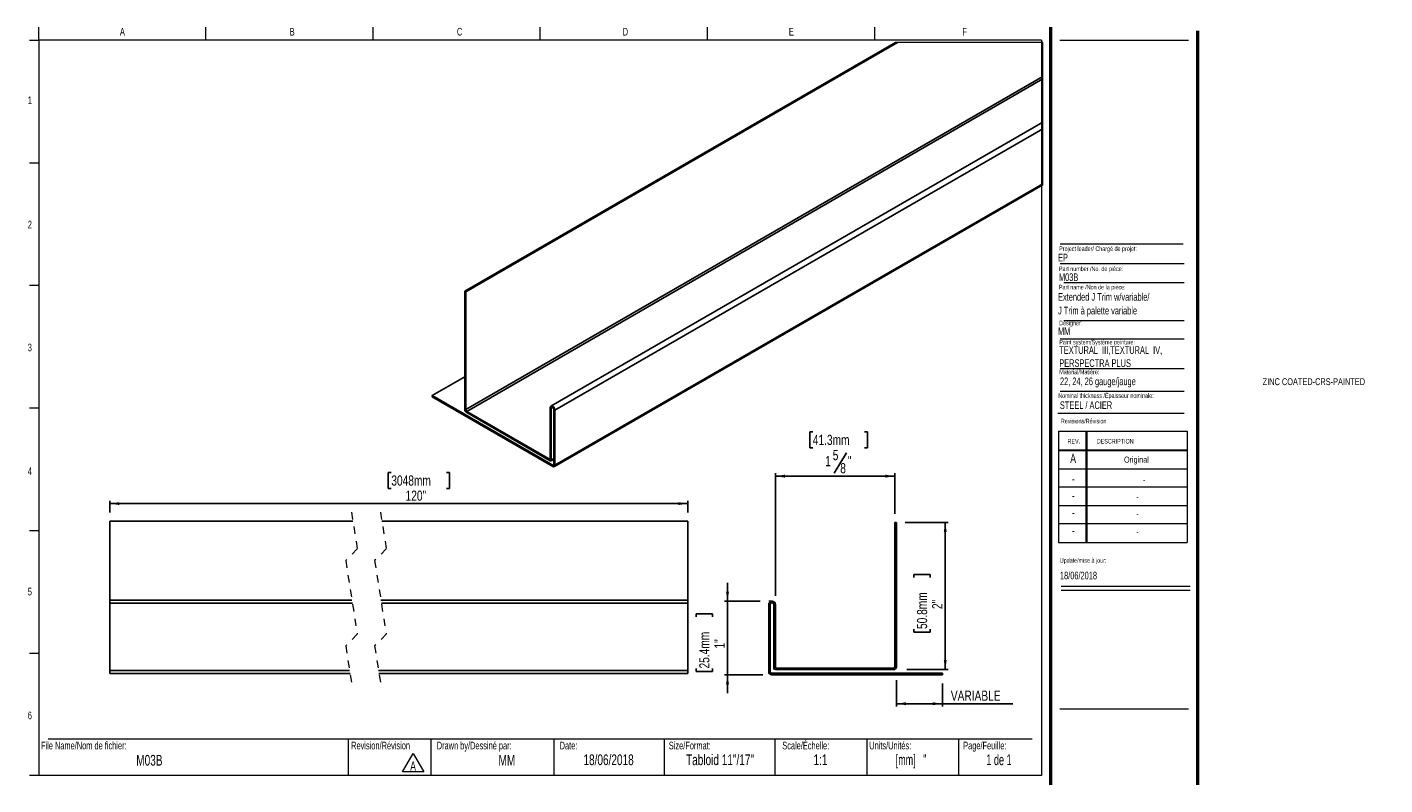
# Model space of a CAD drawing. Header units: inches. Extents: x 0.5 to 41.3, y 0.4 to 26.3.
import ezdxf

# ---------------------------------------------------------------- set-up
doc = ezdxf.new("R2010")
doc.units = ezdxf.units.IN
doc.header["$MEASUREMENT"] = 0
doc.linetypes.add('HIDDEN', pattern=[0.075, 0.05, -0.025])
doc.layers.add('FORMAT', color=7, linetype='Continuous')
doc.styles.add('SLDTEXTSTYLE0', font='TXT', dxfattribs={"width": 0.7})
doc.styles.add('SLDTEXTSTYLE1', font='TXT', dxfattribs={"width": 0.633333})
doc.styles.add('SLDTEXTSTYLE2', font='TXT', dxfattribs={"width": 0.625})
doc.styles.add('SLDTEXTSTYLE3', font='TXT', dxfattribs={"width": 0.75})
doc.dimstyles.new('SLDDIMSTYLE0', dxfattribs={"dimtxt": 0.137795, "dimasz": 0.13, "dimexe": 0, "dimexo": 0.0625, "dimgap": 0.034449, "dimtad": 1, "dimrnd": 1e-09, "dimzin": 12, "dimdsep": 46, "dimlunit": 5, "dimtxsty": 'SLDTEXTSTYLE3', "dimsah": 1, "dimcen": 0.09, "dimadec": 0, "dimazin": 3, "dimtfac": 1, "dimtmove": 0, "dimatfit": 0, "dimfxl": 1, "dimfrac": 2, "dimtolj": 1, "dimtzin": 12, "dimarcsym": 0})
doc.dimstyles.new('SLDDIMSTYLE1', dxfattribs={"dimtxt": 0.137795, "dimasz": 0.13, "dimexe": 0, "dimexo": 0.0625, "dimgap": 0.034449, "dimtad": 1, "dimrnd": 1e-09, "dimzin": 12, "dimdsep": 46, "dimlunit": 5, "dimtxsty": 'SLDTEXTSTYLE3', "dimsah": 1, "dimcen": 0.09, "dimadec": 0, "dimazin": 3, "dimtfac": 1, "dimtofl": 0, "dimtmove": 0, "dimatfit": 3, "dimfxl": 1, "dimfrac": 2, "dimtolj": 1, "dimtzin": 12, "dimarcsym": 0})
doc.dimstyles.new('SLDDIMSTYLE2', dxfattribs={"dimtxt": 0.137795, "dimasz": 0.13, "dimexe": 0, "dimexo": 0.0625, "dimgap": 0.034449, "dimtad": 1, "dimdec": 6, "dimrnd": 1e-09, "dimzin": 12, "dimdsep": 46, "dimlunit": 5, "dimtxsty": 'SLDTEXTSTYLE3', "dimsah": 1, "dimcen": 0.09, "dimadec": 0, "dimazin": 3, "dimtfac": 1, "dimtofl": 0, "dimtmove": 0, "dimatfit": 3, "dimfxl": 1, "dimfrac": 2, "dimtolj": 1, "dimtzin": 12, "dimarcsym": 0})

# ---------------------------------------------------------------- blocks, each defined once
blk = doc.blocks.new('SW_NOTE_0')
at = {"color": 0, "linetype": 'Continuous', "lineweight": 0}
for p, q in [((-0.097, 0.017), (0.049, 0.27)), ((0.049, 0.27), (0.195, 0.017)), ((0.195, 0.017), (-0.097, 0.017))]:
    blk.add_line(p, q, dxfattribs=at)
at = {"color": 0, "linetype": 'Continuous', "lineweight": 0, "insert": (0.049, 0.161), "char_height": 0.125, "attachment_point": 2, "style": 'SLDTEXTSTYLE0'}
blk.add_mtext('A', dxfattribs=at)
blk = doc.blocks.new('SW_NOTE_1')
at = {"layer": 'FORMAT', "color": 0, "char_height": 0.10417, "attachment_point": 1, "style": 'SLDTEXTSTYLE0'}
for s, insert in [('TEXTURAL  III,TEXTURAL  IV,', (0, 0.134)), ('PERSPECTRA PLUS', (0, -0.044))]:
    blk.add_mtext(s, dxfattribs=dict(at, insert=insert))
blk = doc.blocks.new('_D')
at = {"layer": 'FORMAT'}
for p, q in [((9.985, 2.889), (9.985, 3.139)), ((10.43, 2.889), (9.946, 2.889)), ((9.985, 2.889), (9.985, 1.889)), ((9.56, 2.675), (9.56, 2.717)), ((9.56, 2.717), (9.779, 2.717)), ((9.779, 2.717), (9.779, 2.675)), ((9.56, 1.974), (9.56, 1.932)), ((9.56, 1.932), (9.779, 1.932)), ((9.779, 1.932), (9.779, 1.974)), ((10.467, 1.889), (9.946, 1.889)), ((9.985, 1.889), (9.985, 1.639))]:
    blk.add_line(p, q, dxfattribs=at)
for points in [[(9.985, 2.889), (10.005, 3.019), (9.965, 3.019)], [(9.985, 1.889), (9.965, 1.759), (10.005, 1.759)]]:
    blk.add_solid(points, dxfattribs=at)
at = {"layer": 'FORMAT', "char_height": 0.1378, "attachment_point": 1, "rotation": 90, "style": 'SLDTEXTSTYLE3'}
for s, insert in [('25.4mm', (9.601, 1.974)), ('1"', (9.808, 2.245))]:
    blk.add_mtext(s, dxfattribs=dict(at, insert=insert))
blk = doc.blocks.new('_D_1')
at = {"layer": 'FORMAT'}
for p, q in [((12.398, 3.959), (12.983, 3.959)), ((12.944, 3.959), (12.944, 1.959)), ((12.519, 3.212), (12.519, 3.254)), ((12.519, 3.254), (12.738, 3.254)), ((12.738, 3.254), (12.738, 3.212)), ((12.519, 2.511), (12.519, 2.469)), ((12.519, 2.469), (12.738, 2.469)), ((12.738, 2.469), (12.738, 2.511)), ((12.421, 1.959), (12.983, 1.959))]:
    blk.add_line(p, q, dxfattribs=at)
for points in [[(12.944, 3.959), (12.924, 3.829), (12.964, 3.829)], [(12.944, 1.959), (12.964, 2.089), (12.924, 2.089)]]:
    blk.add_solid(points, dxfattribs=at)
at = {"layer": 'FORMAT', "char_height": 0.1378, "attachment_point": 1, "rotation": 90, "style": 'SLDTEXTSTYLE3'}
for s, insert in [('50.8mm', (12.56, 2.511)), ('2"', (12.766, 2.782))]:
    blk.add_mtext(s, dxfattribs=dict(at, insert=insert))
blk = doc.blocks.new('_D_2')
at = {"layer": 'FORMAT'}
for p, q in [((12.28, 1.816), (12.28, 1.456)), ((12.905, 1.771), (12.905, 1.456)), ((12.28, 1.495), (12.905, 1.495)), ((12.905, 1.495), (13.863, 1.495))]:
    blk.add_line(p, q, dxfattribs=at)
for points in [[(12.28, 1.495), (12.41, 1.475), (12.41, 1.515)], [(12.905, 1.495), (12.775, 1.515), (12.775, 1.475)]]:
    blk.add_solid(points, dxfattribs=at)
at = {"layer": 'FORMAT', "insert": (13.02, 1.673), "char_height": 0.1378, "attachment_point": 1, "style": 'SLDTEXTSTYLE3'}
blk.add_mtext('VARIABLE', dxfattribs=at)
blk = doc.blocks.new('_D_3')
at = {"layer": 'FORMAT'}
for p, q in [((11.144, 5.192), (11.102, 5.192)), ((11.102, 5.192), (11.102, 4.973)), ((11.845, 5.192), (11.887, 5.192)), ((11.887, 5.192), (11.887, 4.973)), ((11.102, 4.973), (11.144, 4.973)), ((11.6, 4.905), (11.434, 4.629)), ((11.887, 4.973), (11.845, 4.973)), ((10.635, 2.962), (10.635, 4.628)), ((12.26, 4.077), (12.26, 4.628)), ((10.635, 4.589), (12.26, 4.589))]:
    blk.add_line(p, q, dxfattribs=at)
for points in [[(10.635, 4.589), (10.765, 4.569), (10.765, 4.609)], [(12.26, 4.589), (12.13, 4.609), (12.13, 4.569)]]:
    blk.add_solid(points, dxfattribs=at)
at = {"layer": 'FORMAT', "attachment_point": 1, "style": 'SLDTEXTSTYLE3'}
for s, insert, char_height in [('41.3mm', (11.144, 5.151), 0.1378), ('1', (11.313, 4.862), 0.138), ('5', (11.415, 4.944), 0.138), ('"', (11.619, 4.864), 0.138), ('8', (11.517, 4.766), 0.138)]:
    blk.add_mtext(s, dxfattribs=dict(at, insert=insert, char_height=char_height))
blk = doc.blocks.new('_D_4')
at = {"layer": 'FORMAT'}
for p, q in [((5.416, 4.641), (5.374, 4.641)), ((5.374, 4.641), (5.374, 4.422)), ((6.167, 4.641), (6.209, 4.641)), ((6.209, 4.641), (6.209, 4.422)), ((1.592, 4.093), (1.592, 4.255)), ((5.374, 4.422), (5.416, 4.422)), ((6.209, 4.422), (6.167, 4.422)), ((9.445, 4.093), (9.445, 4.255)), ((1.592, 4.216), (9.445, 4.216))]:
    blk.add_line(p, q, dxfattribs=at)
for points in [[(1.592, 4.216), (1.722, 4.196), (1.722, 4.236)], [(9.445, 4.216), (9.315, 4.236), (9.315, 4.196)]]:
    blk.add_solid(points, dxfattribs=at)
at = {"layer": 'FORMAT', "char_height": 0.1378, "attachment_point": 1, "style": 'SLDTEXTSTYLE3'}
for s, insert in [('3048mm', (5.416, 4.599)), ('120"', (5.61, 4.393))]:
    blk.add_mtext(s, dxfattribs=dict(at, insert=insert))

msp = doc.modelspace()

# ---------------------------------------------------------------- linework, layer by layer
at = {"color": 7, "linetype": 'Continuous', "lineweight": 18}
for p, q in [((0.6262516, 10.5170732), (0.6262516, 10.6939449)), ((2.8970849, 10.5170732), (2.8970849, 10.6939449)), ((5.1679183, 10.5170732), (5.1679183, 10.6939449)), ((7.4387516, 10.5170732), (7.4387516, 10.6939449)), ((9.7095849, 10.6939449), (9.7095849, 10.5170732)), ((11.9804183, 10.6939449), (11.9804183, 10.5170732)), ((0.5012516, 10.5170732), (0.6262516, 10.5170732)), ((14.2512516, 10.5170732), (0.6262516, 10.5170732)), ((0.6262516, 10.5170732), (0.6262516, 0.5170732)), ((14.2512516, 10.5170732), (14.2512516, 0.5170732)), ((14.5012516, 10.5170732), (16.2512516, 10.5170732)), ((0.5012516, 8.8504065), (0.6262516, 8.8504065)), ((14.5052809, 7.4796461), (16.192868, 7.4796461)), ((14.5578273, 7.2228331), (16.192868, 7.2228331)), ((0.5012516, 7.1837398), (0.6262516, 7.1837398)), ((14.5578273, 6.7072972), (16.192868, 6.7072972)), ((14.5052809, 6.4574028), (16.192868, 6.4574028)), ((14.5052809, 6.0531641), (16.192868, 6.0531641)), ((14.5052809, 5.7453132), (16.192868, 5.7453132)), ((0.5012516, 5.5170732), (0.6262516, 5.5170732)), ((14.4754278, 5.446808), (16.192868, 5.446808)), ((14.4811999, 5.1987495), (16.2311999, 5.1987495)), ((14.4811999, 5.1987495), (14.4811999, 3.6887495)), ((14.8561999, 5.1987495), (14.8561999, 3.6887495)), ((14.8661999, 5.1987495), (14.8661999, 3.6887495)), ((16.2311999, 5.1987495), (16.2311999, 3.6887495)), ((14.4811999, 4.9487495), (16.2311999, 4.9487495)), ((14.4811999, 4.9387495), (16.2311999, 4.9387495)), ((14.4811999, 4.6887495), (16.2311999, 4.6887495)), ((16.2311999, 4.4387495), (14.4811999, 4.4387495)), ((14.4811999, 4.1887495), (16.2311999, 4.1887495)), ((16.2311999, 3.9387495), (14.4811999, 3.9387495)), ((0.5012516, 3.8504065), (0.6262516, 3.8504065)), ((14.4811999, 3.6887495), (16.2311999, 3.6887495)), ((14.5215385, 3.094666), (16.2715385, 3.094666)), ((14.5215385, 3.0386495), (16.2715385, 3.0386495)), ((0.5012516, 2.1837398), (0.6262516, 2.1837398)), ((0.7512516, 1.0170732), (14.1262516, 1.0170732)), ((4.8316802, 1.0170732), (4.8316802, 0.5170732)), ((5.9539324, 1.0170732), (5.9539324, 0.5170732)), ((7.6262516, 1.0170732), (7.6262516, 0.5170732)), ((9.1262516, 1.0170732), (9.1262516, 0.5170732)), ((10.6262516, 1.0170732), (10.6262516, 0.5170732)), ((11.8762516, 1.0170732), (11.8762516, 0.5170732)), ((13.1262516, 1.0170732), (13.1262516, 0.5170732)), ((0.6262516, 0.5170732), (0.5012516, 0.5170732)), ((14.2512516, 0.5170732), (0.6262516, 0.5170732))]:
    msp.add_line(p, q, dxfattribs=at)
at = {"color": 7, "linetype": 'Continuous', "lineweight": 50}
for p, q in [((14.3762516, 10.6939449), (14.3762516, 0.3920732)), ((16.3762516, 0.3920732), (16.3762516, 10.6420732))]:
    msp.add_line(p, q, dxfattribs=at)
at = {"color": 7, "linetype": 'Continuous', "lineweight": 25}
for p, q in [((6.413113, 7.1032112), (12.2681523, 10.4832545)), ((6.4272538, 7.0950473), (12.2964387, 10.4832545)), ((6.4272538, 5.4941135), (14.2713001, 10.0223863)), ((6.4409535, 5.4703889), (14.2713001, 9.9907536)), ((14.2713001, 9.4014349), (7.5856255, 5.541877)), ((7.6399455, 5.4845345), (14.2713001, 9.3127343)), ((7.6316572, 4.7190865), (14.2713001, 8.5520711)), ((7.6399455, 4.7373996), (14.2713001, 8.5655995)), ((6.413113, 7.1032112), (6.413113, 5.5022774)), ((6.413113, 7.1032112), (6.4272538, 7.0950473)), ((6.4272538, 7.0950473), (6.4272538, 5.4941135)), ((5.9711703, 5.6844306), (6.413113, 5.9395573)), ((5.9711703, 5.6681004), (5.9711703, 5.6844306)), ((7.6116591, 4.7373973), (5.9711703, 5.6844306)), ((7.6116591, 4.721067), (5.9711703, 5.6681004)), ((6.4409535, 5.4703889), (7.5763046, 4.8149655)), ((6.4409535, 5.4540587), (7.5763046, 4.7986352)), ((7.5763046, 4.8149655), (7.5763046, 5.5212735)), ((7.5904455, 4.8068015), (7.5904455, 5.5131095)), ((7.6258, 5.4926984), (7.6258, 4.7455636)), ((7.6399455, 5.4845345), (7.6399455, 4.7373996)), ((7.5863013, 4.7976449), (7.6258, 4.8204472)), ((1.5917523, 3.9752027), (4.8942532, 3.9752027)), ((1.5917523, 3.9752027), (1.5917523, 2.9052027)), ((5.2879504, 3.9752027), (9.4446563, 3.9752027)), ((9.4446563, 3.9752027), (9.4446563, 2.9052027)), ((12.2799674, 3.9586838), (12.2599674, 3.9586838)), ((12.2599674, 3.9586838), (12.2599674, 1.9980539)), ((12.2799674, 3.9586838), (12.2799674, 1.9980539)), ((4.8801123, 2.9052027), (1.5917523, 2.9052027)), ((1.5917523, 2.9052027), (1.5917523, 2.8602027)), ((1.5917523, 2.8602027), (1.5917523, 1.9452027)), ((1.5917523, 2.8602027), (4.8871804, 2.8602027)), ((9.4446563, 2.9052027), (5.2738142, 2.9052027)), ((5.2808823, 2.8602027), (9.4446563, 2.8602027)), ((9.4446563, 2.9052027), (9.4446563, 2.8602027)), ((9.4446563, 2.8602027), (9.4446563, 1.9452027)), ((10.5449674, 2.8436838), (10.5449674, 1.9286838)), ((10.5649674, 2.8436838), (10.5649674, 1.9286838)), ((10.6149674, 1.9786838), (10.6149674, 2.8436838)), ((10.6349674, 1.9786838), (10.6349674, 2.8436838)), ((1.5917523, 1.9452027), (4.8486955, 1.9452027)), ((1.5917523, 1.9452027), (1.5917523, 1.9052027)), ((1.5917523, 1.9052027), (4.8549798, 1.9052027)), ((5.2423974, 1.9452027), (9.4446563, 1.9452027)), ((5.2486817, 1.9052027), (9.4446563, 1.9052027)), ((9.4446563, 1.9452027), (9.4446563, 1.9052027)), ((10.5849674, 1.9086838), (12.9049674, 1.9086838)), ((10.5849674, 1.8886838), (12.9049674, 1.8886838)), ((12.2405973, 1.9786838), (10.6349674, 1.9786838)), ((12.2405973, 1.9586838), (10.6349674, 1.9586838)), ((12.9049674, 1.8886838), (12.9049674, 1.9086838))]:
    msp.add_line(p, q, dxfattribs=at)
at = {"color": 8, "linetype": 'Continuous', "lineweight": 25}
for p, q in [((7.5904455, 5.5131095), (7.6081251, 5.523315)), ((7.5904455, 4.8068015), (7.6258, 4.8272102)), ((7.6116591, 4.7373973), (7.6258, 4.7455613))]:
    msp.add_line(p, q, dxfattribs=at)
at = {"color": 7, "linetype": 'HIDDEN', "lineweight": 18}
for p, q in [((4.8746158, 4.1002027), (4.9533559, 3.5989428)), ((5.2683166, 4.1002027), (5.3470567, 3.5989428)), ((4.9533559, 3.5989428), (4.7958756, 3.4414625)), ((5.3470567, 3.5989428), (5.1895764, 3.4414625)), ((4.7958756, 3.4414625), (4.9533559, 2.4389428)), ((5.1895764, 3.4414625), (5.3470567, 2.4389428)), ((4.9533559, 2.4389428), (4.7958756, 2.2814625)), ((5.3470567, 2.4389428), (5.1895764, 2.2814625)), ((4.7958756, 2.2814625), (4.8746158, 1.7802027)), ((5.1895764, 2.2814625), (5.2683166, 1.7802027))]:
    msp.add_line(p, q, dxfattribs=at)
at = {"color": 7, "linetype": 'Continuous', "lineweight": 18, "flags": 128}
msp.add_lwpolyline([(14.2713001, 8.5520711), (14.2713001, 8.5655995), (14.2713001, 9.3127343), (14.2713001, 9.4014349), (14.2713001, 9.9907536), (14.2713001, 10.0223863), (14.2713001, 10.4832545), (12.2964387, 10.4832545), (12.2681523, 10.4832545)], dxfattribs=at)
at = {"color": 7, "linetype": 'Continuous', "lineweight": 25, "flags": 128}
for points in [[(7.5763046, 5.5212735), (7.5787264, 5.5339359), (7.5856255, 5.5418746), (7.595946, 5.543881), (7.6081251, 5.5396477), (7.6202994, 5.5298223), (7.6306247, 5.5158973), (7.6375238, 5.4999941), (7.6399455, 5.4845345)], [(7.5904455, 5.5131095), (7.5917925, 5.5201447), (7.5956222, 5.5245541), (7.6013574, 5.5256687), (7.6081251, 5.5233174), (7.6148881, 5.5178591), (7.6206233, 5.5101222), (7.6244577, 5.5012871), (7.6258, 5.4926984)]]:
    msp.add_lwpolyline(points, dxfattribs=at)
at = {"color": 7, "linetype": 'Continuous', "lineweight": 25}
for centre, radius, start, end in [((6.4735591, 5.5050311), 0.0605088, 182.60839292, 237.39414448), ((6.457008, 5.4954772), 0.0297854, 182.62432978, 237.38407533), ((7.5818259, 4.8054008), 0.0087326, 230.78284935, 9.22980432), ((7.6171804, 4.7441629), 0.0087326, 230.78284935, 9.22980432), ((7.6227021, 4.7346026), 0.0174688, 230.79063826, 9.21378114), ((10.5899674, 2.8436838), 0.045, 0, 180), ((10.5899674, 2.8436838), 0.025, 0, 180), ((10.5849674, 1.9286838), 0.04, 180, 270), ((10.5849674, 1.9286838), 0.02, 180, 270), ((10.6349674, 1.9786838), 0.02, 180, 270), ((12.2405973, 1.9980539), 0.0393701, 270, 0), ((12.2405973, 1.9980539), 0.0193701, 270, 0)]:
    msp.add_arc(centre, radius, start, end, dxfattribs=at)
at = {"layer": 'FORMAT', "color": 250, "lineweight": 18, "true_color": 0x454545}
msp.add_line((14.5052809, 7.7477891), (16.1756542, 7.7477891), dxfattribs=at)
at = {"layer": 'FORMAT', "lineweight": 18}
for p, q in [((10.5899674, 2.8886838), (10.5484551, 2.8886838)), ((14.5012516, 1.4265536), (16.2512516, 1.4265536))]:
    msp.add_line(p, q, dxfattribs=at)

# ---------------------------------------------------------------- block references
at = {"color": 7, "linetype": 'Continuous', "lineweight": 0}
msp.add_blockref('SW_NOTE_0', (5.6629239, 0.5500403), dxfattribs=at)
at = {"layer": 'FORMAT'}
msp.add_blockref('SW_NOTE_1', (14.4936793, 6.2219515), dxfattribs=at)

# ---------------------------------------------------------------- texts
at = {"color": 7, "linetype": 'Continuous', "lineweight": 0}
for s, insert, char_height, attachment_point, style in [('A', (1.7614258, 10.6839024), 0.1041667, 2, 'SLDTEXTSTYLE0'), ('B', (4.0695891, 10.6839024), 0.1041667, 2, 'SLDTEXTSTYLE0'), ('C', (6.3441318, 10.6839024), 0.1041667, 2, 'SLDTEXTSTYLE0'), ('D', (8.5974733, 10.6839024), 0.1041667, 2, 'SLDTEXTSTYLE0'), ('E', (10.8526565, 10.6839024), 0.1041667, 2, 'SLDTEXTSTYLE0'), ('F', (13.2074254, 10.6839024), 0.1041667, 2, 'SLDTEXTSTYLE0'), ('1', (0.5037246, 9.7518248), 0.1041667, 2, 'SLDTEXTSTYLE0'), ('2', (0.5037246, 8.0618626), 0.1041667, 2, 'SLDTEXTSTYLE0'), ('EP', (14.4770103, 7.6126145), 0.10416667, 1, 'SLDTEXTSTYLE0'), ('Project leader/ Chargé de projet:', (14.4927736, 7.7128037), 0.0625, 1, 'SLDTEXTSTYLE0'), ('Part number /No. de pièce:', (14.4892638, 7.4395042), 0.0625, 1, 'SLDTEXTSTYLE0'), ('M03B', (14.4892638, 7.3462932), 0.10416667, 1, 'SLDTEXTSTYLE0'), ('Designer:', (14.4927736, 6.7027068), 0.0625, 1, 'SLDTEXTSTYLE0'), ('MM', (14.4770103, 6.6115619), 0.10416667, 1, 'SLDTEXTSTYLE0'), ('3', (0.5037246, 6.3910002), 0.1041667, 2, 'SLDTEXTSTYLE0'), ('Paint system/Système peinture:', (14.4936793, 6.4423393), 0.0625, 1, 'SLDTEXTSTYLE0'), ('ZINC COATED-CRS-PAINTED', (17.2579034, 5.920721), 0.09375, 1, 'SLDTEXTSTYLE0'), ('Nominal thickness /Épaisseur nominale:', (14.4802784, 5.7152135), 0.0625, 1, 'SLDTEXTSTYLE0'), ('STEEL / ACIER', (14.5019361, 5.6065758), 0.104166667, 1, 'SLDTEXTSTYLE0'), ('Revisions/Révision', (14.5156012, 5.3694188), 0.0625, 1, 'SLDTEXTSTYLE0'), ('REV.', (14.6062312, 5.0951297), 0.0625, 1, 'SLDTEXTSTYLE0'), ('DESCRIPTION', (15.0041424, 5.0951297), 0.0625, 1, 'SLDTEXTSTYLE0'), ('A', (14.6820414, 4.8942809), 0.125, 2, 'SLDTEXTSTYLE0'), ('Original', (15.5419694, 4.8554617), 0.08333333, 2, 'SLDTEXTSTYLE0'), ('4', (0.5037246, 4.7085424), 0.1041667, 2, 'SLDTEXTSTYLE0'), ('-', (14.6833579, 4.6174037), 0.125, 2, 'SLDTEXTSTYLE0'), ('-', (15.6471739, 4.5785845), 0.0833333, 2, 'SLDTEXTSTYLE0'), ('-', (14.6833579, 4.3881653), 0.125, 2, 'SLDTEXTSTYLE0'), ('-', (15.5556728, 4.3493461), 0.0833333, 2, 'SLDTEXTSTYLE0'), ('-', (14.6833579, 4.1569001), 0.125, 2, 'SLDTEXTSTYLE0'), ('-', (15.5556728, 4.118081), 0.0833333, 2, 'SLDTEXTSTYLE0'), ('-', (14.6833579, 3.9142956), 0.125, 2, 'SLDTEXTSTYLE0'), ('-', (15.5556728, 3.8754764), 0.0833333, 2, 'SLDTEXTSTYLE0'), ('Update/mise à jour:', (14.5009021, 3.4746831), 0.0625, 1, 'SLDTEXTSTYLE0'), ('18/06/2018', (14.5029298, 3.2903145), 0.10416667, 1, 'SLDTEXTSTYLE0'), ('5', (0.5037246, 3.0715769), 0.1041667, 2, 'SLDTEXTSTYLE0'), ('6', (0.5037246, 1.3878409), 0.1041667, 2, 'SLDTEXTSTYLE0'), ('File Name/Nom de fichier:', (0.6549319, 0.9786785), 0.104166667, 1, 'SLDTEXTSTYLE0'), ('Revision/Révision', (4.8700984, 0.9786785), 0.104166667, 1, 'SLDTEXTSTYLE0'), ('Drawn by/Dessiné par:', (6.0332993, 0.9786785), 0.104166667, 1, 'SLDTEXTSTYLE0'), ('Date:', (7.7035091, 0.9786785), 0.10416667, 1, 'SLDTEXTSTYLE0'), ('Size/Format:', (9.1875093, 0.9786785), 0.104166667, 1, 'SLDTEXTSTYLE0'), ('Scale/Échelle:', (10.7293877, 0.9786785), 0.104166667, 1, 'SLDTEXTSTYLE0'), ('Units/Unités:', (11.9111167, 0.9786785), 0.104166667, 1, 'SLDTEXTSTYLE0'), ('Page/Feuille:', (13.1879976, 0.9786785), 0.104166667, 1, 'SLDTEXTSTYLE0'), ('M03B', (2.1283142, 0.7993968), 0.14583333, 2, 'SLDTEXTSTYLE0'), ('MM', (6.9863934, 0.7993968), 0.14583333, 2, 'SLDTEXTSTYLE0'), ('18/06/2018', (8.3687858, 0.805962), 0.14583333, 2, 'SLDTEXTSTYLE0'), ('Tabloid 11"/17"', (9.8831067, 0.805962), 0.145833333, 2, 'SLDTEXTSTYLE0'), ('1:1', (11.2474421, 0.805962), 0.14583333, 2, 'SLDTEXTSTYLE0'), ('[mm]   "', (12.4789981, 0.805962), 0.14583333, 2, 'SLDTEXTSTYLE2'), ('1 de 1', (13.6742198, 0.805962), 0.14583333, 2, 'SLDTEXTSTYLE1')]:
    msp.add_mtext(s, dxfattribs=dict(at, insert=insert, char_height=char_height, attachment_point=attachment_point, style=style))
at = {"layer": 'FORMAT', "attachment_point": 1, "style": 'SLDTEXTSTYLE0'}
for s, insert, char_height in [('Part name /Non de la pièce:', (14.4892638, 7.1904184), 0.0625), ('Extended J Trim w/variable/', (14.4770103, 7.0784856), 0.104166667), ('J Trim à palette variable', (14.4770103, 6.8922265), 0.104166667), ('Material/Matière:', (14.4936793, 6.0368173), 0.0625), ('22, 24, 26 gauge/jauge', (14.503118, 5.9304258), 0.104166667)]:
    msp.add_mtext(s, dxfattribs=dict(at, insert=insert, char_height=char_height))

# ---------------------------------------------------------------- dimensions: what is measured, and where the dimension line sits
at = {"layer": 'FORMAT'}
dim = msp.add_linear_dim(base=(12.2599674, 4.5886051), p1=(10.6349674, 2.8436838), p2=(12.2599674, 3.9586838), dimstyle='SLDDIMSTYLE2', dxfattribs=at)
dim.commit()
dim.dimension.update_dxf_attribs({"geometry": '_D_3', "text_midpoint": (11.4944474, 4.5886051), "dimtype": 160})
for base, p1, p2, text, picture, middle in [((9.4446543, 4.2156981), (1.5917542, 3.9752027), (9.4446543, 3.9752027), '120"', '_D_4', (5.7915431, 4.2156981)), ((12.9049674, 1.494983), (12.2799674, 1.9980539), (12.9049674, 1.8886838), 'VARIABLE', '_D_2', (13.4413564, 1.494983))]:
    dim = msp.add_linear_dim(base=base, p1=p1, p2=p2, text=text, dimstyle='SLDDIMSTYLE1', dxfattribs=at)
    dim.commit()
    dim.dimension.update_dxf_attribs({"geometry": picture, "text_midpoint": middle, "dimtype": 160})
for base, p1, p2, dimstyle, picture, middle in [((12.9438643, 1.9586838), (12.2799674, 3.9586838), (12.2405973, 1.9586838), 'SLDDIMSTYLE1', '_D_1', (12.9438643, 2.8612339)), ((9.985167, 1.8886838), (10.5484551, 2.8886838), (10.5849674, 1.8886838), 'SLDDIMSTYLE0', '_D', (9.985167, 2.3247033))]:
    dim = msp.add_linear_dim(base=base, p1=p1, p2=p2, angle=90, dimstyle=dimstyle, dxfattribs=at)
    dim.commit()
    dim.dimension.update_dxf_attribs({"geometry": picture, "text_midpoint": middle, "dimtype": 160})

doc.saveas('drawing.dxf')
